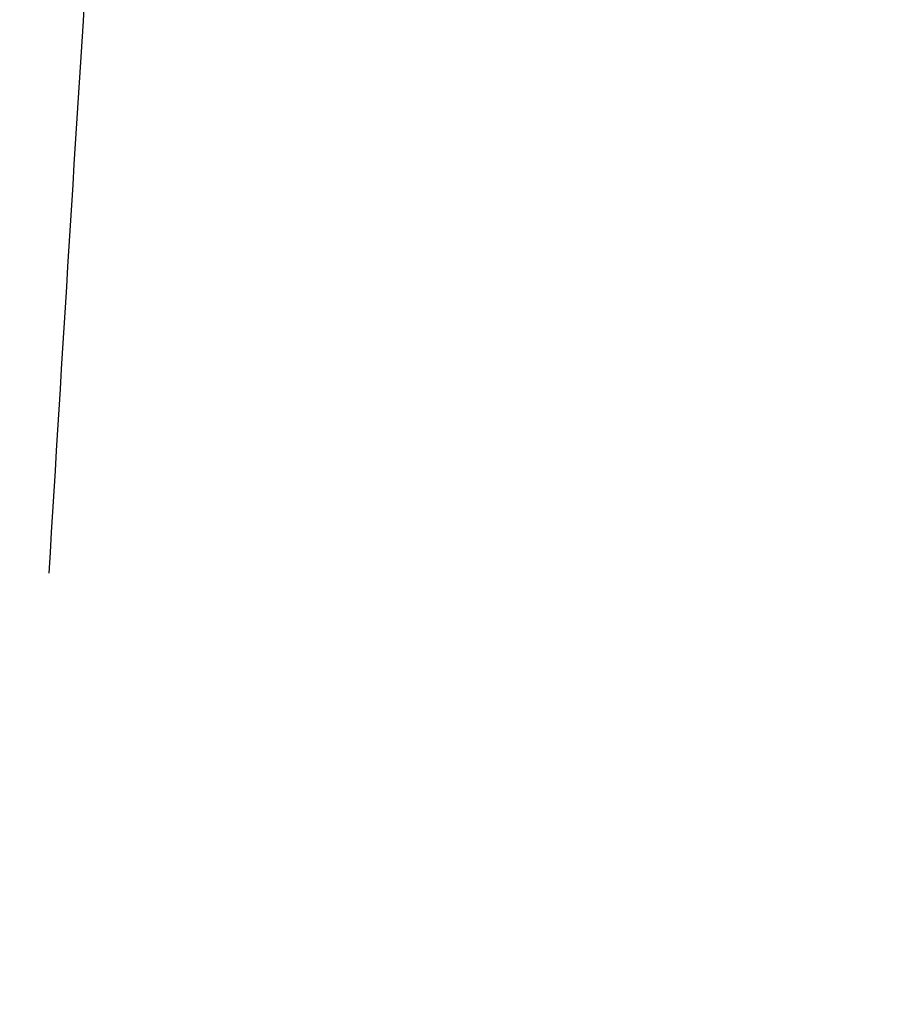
# Model space of a CAD drawing. Header units: millimetres. Extents: x 778 to 1998, y 0 to 125.
# Tile 154 of 256: x 1267.419 to 1267.572, y 15.169 to 15.343. Entities that reach past the tile are written whole.
import ezdxf

# ---------------------------------------------------------------- set-up
doc = ezdxf.new("R2010")
doc.units = ezdxf.units.MM
doc.header["$MEASUREMENT"] = 0
doc.layers.add('Predefinito', color=7, linetype='Continuous', true_color=0x000000)

msp = doc.modelspace()

# ---------------------------------------------------------------- linework, layer by layer
at = {"layer": 'Predefinito'}
msp.add_rational_spline([(1268.2243, 17.48603, 207.65215), (1267.55459, 17.64129, 210.0304), (1267.42424, 15.24524, 210.63921)], [0.999999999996, 0.771295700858, 1.00000008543], degree=2, dxfattribs=at)
msp.add_open_spline([(1242.8856, 15.33305, -24.39237), (1242.94164, 15.33094, -24.38936), (1242.99769, 15.32882, -24.38634), (1243.05373, 15.32671, -24.38333), (1273.85386, 14.1664, -22.72798), (1304.65401, 13.00609, -21.07289), (1335.4542, 11.84578, -19.41865), (1350.8543, 11.26562, -18.59152), (1366.2544, 10.68546, -17.76462), (1381.65453, 10.10531, -16.93816), (1397.05467, 9.52515, -16.11171), (1412.45482, 8.945, -15.28566), (1427.85503, 8.36484, -14.46074), (1443.25525, 7.78469, -13.63583), (1458.6555, 7.20454, -12.81171), (1474.05599, 6.6244, -11.9918), (1481.75623, 6.33433, -11.58184), (1489.45653, 6.04426, -11.17289), (1497.15699, 5.75422, -10.7671), (1501.00723, 5.60919, -10.5642), (1504.8575, 5.46418, -10.3621), (1508.70787, 5.31917, -10.16167), (1510.39594, 5.2556, -10.07379), (1512.08402, 5.19203, -9.98621), (1513.77213, 5.12847, -9.89913)], degree=3, knots=[92.454096, 92.454096, 92.454096, 92.454096, 92.622633, 92.622633, 92.622633, 185.245265, 185.245265, 185.245265, 231.556582, 231.556582, 231.556582, 277.867898, 277.867898, 277.867898, 324.179214, 324.179214, 324.179214, 347.334873, 347.334873, 347.334873, 358.912702, 358.912702, 358.912702, 363.98862, 363.98862, 363.98862, 363.98862], dxfattribs=at)

doc.saveas('drawing.dxf')
